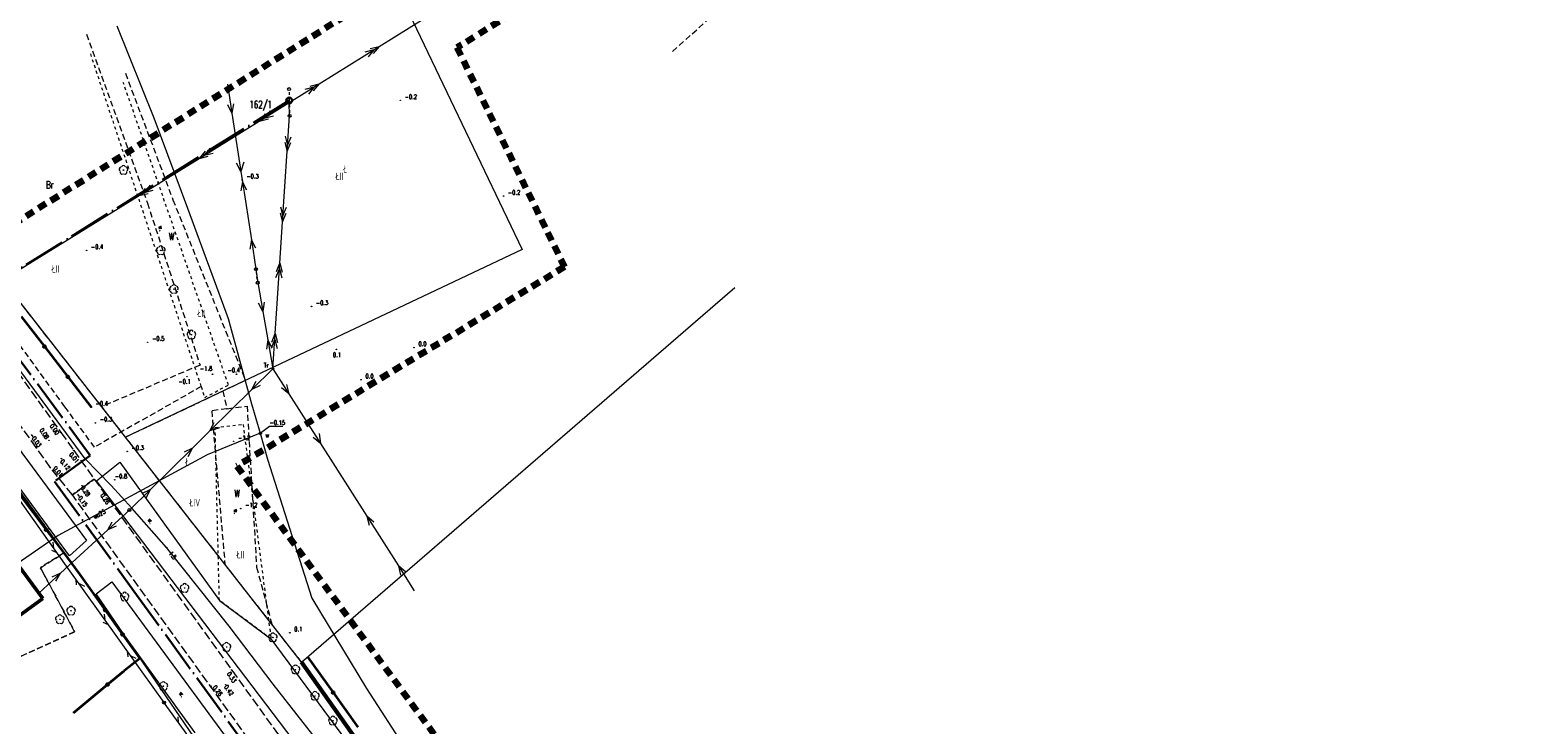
# Model space of a CAD drawing. Header units: metres. Extents: x 7389918 to 7395901, y 5992959 to 5996029.
# Tile 52 of 66: x 7394430 to 7394685, y 5994710 to 5994828. Entities that reach past the tile are written whole.
import ezdxf
from ezdxf.enums import TextEntityAlignment as Align

# ---------------------------------------------------------------- set-up
doc = ezdxf.new("R2010")
doc.units = ezdxf.units.M
doc.header["$MEASUREMENT"] = 0
for name, pattern in [('1', [0]), ('2', [1.5, 1, -0.5]), ('2_OTKJ', [2, 1.5, -0.5]), ('2_OTKR', [0]), ('2_OTWM', [1, 0.5, -0.5]), ('2_OTZI', [1.5, 1, -0.5]), ('3_EGBU_A', [0]), ('4', [2.5, 1.5, -1]), ('4_SUEP_A', [0]), ('4_SUTP_A', [0]), ('4_SUWP', [0]), ('ACAD_ISO04W100', [30, 24, -3, 0, -3])]:
    doc.linetypes.add(name, pattern=pattern)
doc.layers.get('0').update_dxf_attribs({"color": 250, "linetype": 'CONTINUOUS', "lineweight": 100})
for name, color, linetype, lineweight in [('# Orlen Projekt - granice nieustalone do ustalenia', 6, 'CONTINUOUS', 100), ('# projektowana LNSN', 10, 'CONTINUOUS', 30), ('_proj. linia kablowa SN', 10, 'ACAD_ISO04W100', 30), ('Dzialki', 7, '1', 18), ('EGBB_L_0', 7, '3_EGBU_A', 50), ('Numery_dzialek', 7, 'CONTINUOUS', 13), ('OTK_E_T_4', 7, 'CONTINUOUS', 0), ('OTK_L_0', 7, '2_OTKJ', 18), ('OTK_L_5', 7, 'CONTINUOUS', 18), ('OTO_L_0', 7, 'CONTINUOUS', 35), ('OTR_T_0', 7, 'CONTINUOUS', 18), ('OTR_T_1', 7, 'CONTINUOUS', 18), ('OTW_E_T_2', 7, 'CONTINUOUS', 0), ('OTW_L_3', 7, 'CONTINUOUS', 18), ('OTZ_L_4', 7, '2_OTZI', 18), ('SUE_E_T_2', 1, 'CONTINUOUS', 0), ('SUE_T_5', 1, 'CONTINUOUS', 18), ('SUEP_L_0', 1, '4_SUEP_A', 18), ('SUP_T_2', 7, 'CONTINUOUS', 18), ('SUW_E_T_2', 5, 'CONTINUOUS', 0), ('SUW_T_5', 5, 'CONTINUOUS', 18), ('SUWP_E_T_0', 5, 'CONTINUOUS', 0), ('SUWP_L_0', 5, '4_SUWP', 18), ('SUWR_T_0', 5, 'CONTINUOUS', 18)]:
    doc.layers.add(name, color=color, linetype=linetype, lineweight=lineweight)
for name, color, linetype, lineweight, true_color in [('Kontury', 7, '2', 18, 0x008000), ('Numery_konturow', 7, 'CONTINUOUS', 13, 0x008000), ('Numery_uzytkow', 7, 'CONTINUOUS', 13, 0x008000), ('OTZ_T_0', 7, 'CONTINUOUS', 18, 0x008000), ('SUTP_L_0', 7, '4_SUTP_A', 18, 0xff9100), ('SUTR_T_0', 7, 'CONTINUOUS', 18, 0xff9100), ('Uzytki', 7, '2', 18, 0x008000), ('ZAKRES_L_0', 7, '4', 100, 0x008080)]:
    doc.layers.add(name, color=color, linetype=linetype, lineweight=lineweight, true_color=true_color)
doc.styles.get("Standard").update_dxf_attribs({"font": 'Simplex.SHX', "width": 0.75})

# ---------------------------------------------------------------- blocks, each defined once
blk = doc.blocks.new('2_OTRS')
at = {"linetype": 'Continuous'}
blk.add_circle((0, 0), 0.045, dxfattribs=at)
blk = doc.blocks.new('2_OTRN')
at = {"linetype": 'Continuous'}
blk.add_circle((0, 0), 0.045, dxfattribs=at)
blk = doc.blocks.new('2_OTZL')
at = {"linetype": 'Continuous'}
blk.add_circle((0, 0), 0.045, dxfattribs=at)
for centre, start, end in [((-0.36, 0.12), 102.1445, 221.86), ((0, 0.38), 30.1401, 149.8599), ((0.36, 0.12), 318.14, 77.8555), ((-0.22, -0.3), 174.1482, 293.8542), ((0.22, -0.3), 246.1458, 5.8518)]:
    blk.add_arc(centre, 0.375, start, end, dxfattribs=at)
blk = doc.blocks.new('4_SUET')
at = {"linetype": 'Continuous'}
for radius in [0.125, 0.113, 0.1, 0.0875, 0.075, 0.0625, 0.05, 0.0375, 0.025, 0.0125, 0.0025]:
    blk.add_circle((0, 0), radius, dxfattribs=at)
blk = doc.blocks.new('4_SUPP')
at = {"linetype": 'Continuous'}
blk.add_circle((0, 0), 0.25, dxfattribs=at)
blk = doc.blocks.new('4_SUPS')
at = {"linetype": 'Continuous'}
blk.add_circle((0, 0), 0.0625, dxfattribs=at)
blk = doc.blocks.new('4_SUWW')
at = {"linetype": 'Continuous'}
for radius in [0.2, 0.175, 0.15, 0.125, 0.1, 0.075, 0.05, 0.025, 0.00715]:
    blk.add_circle((0, 0), radius, dxfattribs=at)

msp = doc.modelspace()

# ---------------------------------------------------------------- linework, layer by layer
at = {"layer": '# Orlen Projekt - granice nieustalone do ustalenia', "linetype": '1', "lineweight": 60}
msp.add_line((7394476.13, 5994720.72), (7394524.93, 5994651.92), dxfattribs=at)
at = {"layer": '# projektowana LNSN', "linetype": 'ACAD_ISO04W100', "ltscale": 0.3}
msp.add_lwpolyline([(7394474.03, 5994816.11), (7394420.41, 5994782.63), (7394440.2, 5994755.83), (7394434.14, 5994751.4), (7394447.64, 5994732.78), (7394506.81, 5994651.21)], dxfattribs=at)
at = {"layer": '_proj. linia kablowa SN', "linetype": 'Continuous'}
msp.add_circle((7394474.02, 5994816.11, 19.24), 0.5, dxfattribs=at)
at = {"layer": 'Dzialki'}
for p, q in [((7394473.31, 5994874.87), (7394513.6, 5994790.79)), ((7394446.2, 5994758.95), (7394398.21, 5994820.25)), ((7394513.6, 5994790.79), (7394446.2, 5994758.95)), ((7394476.13, 5994720.72), (7394549.74, 5994784.35)), ((7394476.13, 5994720.72), (7394446.2, 5994758.95)), ((7394426.54, 5994752.04), (7394457.97, 5994708.74)), ((7394524.93, 5994651.92), (7394476.13, 5994720.72))]:
    msp.add_line(p, q, dxfattribs=at)
at = {"layer": 'EGBB_L_0', "linetype": '3_EGBU_A'}
for p, q in [((7394425.11, 5994741.06), (7394432.14, 5994731.55)), ((7394432.14, 5994731.55), (7394424.59, 5994726.03))]:
    msp.add_line(p, q, dxfattribs=at)
at = {"layer": 'Kontury'}
for p, q in [((7394539.16, 5994824.44), (7394684.84, 5994955.37)), ((7394439.56, 5994827.35), (7394449.93, 5994798.69)), ((7394442.15, 5994764.13), (7394398.21, 5994820.25)), ((7394446.19, 5994820.72), (7394454.26, 5994799.24)), ((7394449.93, 5994798.69), (7394458.86, 5994771.16)), ((7394454.26, 5994799.24), (7394466.58, 5994768.58)), ((7394458.86, 5994771.16), (7394442.15, 5994764.13)), ((7394466.58, 5994768.58), (7394462.75, 5994766.77)), ((7394446.2, 5994758.95), (7394462.75, 5994766.77)), ((7394462.75, 5994766.77), (7394463.42, 5994763.76)), ((7394446.2, 5994758.95), (7394442.15, 5994764.13)), ((7394463.42, 5994763.76), (7394460.84, 5994763.4)), ((7394460.84, 5994763.4), (7394463.09, 5994737.37)), ((7394463.42, 5994763.76), (7394466.85, 5994764.22)), ((7394466.85, 5994764.22), (7394468.47, 5994736.85)), ((7394463.09, 5994737.37), (7394446.2, 5994758.95)), ((7394428.3, 5994749.62), (7394435.79, 5994739.3)), ((7394431.75, 5994736.77), (7394435.79, 5994739.3)), ((7394435.79, 5994739.3), (7394457.97, 5994708.74)), ((7394471.07, 5994727.18), (7394463.09, 5994737.37)), ((7394437.56, 5994725.89), (7394431.75, 5994736.77)), ((7394468.47, 5994736.85), (7394471.07, 5994727.18)), ((7394476.13, 5994720.72), (7394471.07, 5994727.18)), ((7394413.46, 5994714.94), (7394437.56, 5994725.89)), ((7394491.32, 5994699.3), (7394476.13, 5994720.72))]:
    msp.add_line(p, q, dxfattribs=at)
at = {"layer": 'OTK_L_0', "linetype": '2_OTKJ'}
for p, q in [((7394417.38, 5994784.61), (7394435.21, 5994759.73)), ((7394431.04, 5994757.18), (7394413.27, 5994781.63)), ((7394435.21, 5994759.73), (7394437.42, 5994756.69)), ((7394433.45, 5994753.75), (7394431.04, 5994757.18)), ((7394437.42, 5994756.69), (7394440.89, 5994751.81)), ((7394437.18, 5994749.13), (7394433.45, 5994753.75)), ((7394440.89, 5994751.81), (7394437.18, 5994749.13)), ((7394437.18, 5994749.13), (7394440.89, 5994751.81)), ((7394440.89, 5994751.81), (7394490.7, 5994682.69)), ((7394487.06, 5994680.06), (7394437.18, 5994749.13))]:
    msp.add_line(p, q, dxfattribs=at)
at = {"layer": 'OTK_L_5', "linetype": '2_OTKR'}
for p, q in [((7394421.01, 5994766.48), (7394439.6, 5994741.38)), ((7394441.29, 5994751.54), (7394445.23, 5994754.67)), ((7394445.23, 5994754.67), (7394462.15, 5994731.22)), ((7394436.69, 5994738.78), (7394427.79, 5994750.91)), ((7394517.88, 5994650.69), (7394441.29, 5994751.54)), ((7394439.6, 5994741.38), (7394436.69, 5994738.78)), ((7394441.19, 5994732.36), (7394443.89, 5994734.35)), ((7394443.89, 5994734.35), (7394473.89, 5994693.62)), ((7394468.29, 5994692.82), (7394441.19, 5994732.36)), ((7394462.15, 5994731.22), (7394470.92, 5994724.68)), ((7394470.92, 5994724.68), (7394488.51, 5994700.94))]:
    msp.add_line(p, q, dxfattribs=at)
at = {"layer": 'OTO_L_0'}
for p, q in [((7394428.45, 5994779.45), (7394432.43, 5994774.31)), ((7394432.43, 5994774.31), (7394436.4, 5994769.17)), ((7394436.4, 5994769.17), (7394440.37, 5994764.03)), ((7394428.17, 5994749.2), (7394432.72, 5994743.23)), ((7394432.72, 5994743.23), (7394435.54, 5994739.53)), ((7394435.54, 5994739.53), (7394438.37, 5994735.68)), ((7394438.37, 5994735.68), (7394442.74, 5994729.59)), ((7394442.74, 5994729.59), (7394445.7, 5994725.46)), ((7394445.7, 5994725.46), (7394448.66, 5994721.33)), ((7394477.12, 5994721.66), (7394481.49, 5994715.56)), ((7394443.14, 5994716.92), (7394445.96, 5994719.25)), ((7394448.66, 5994721.33), (7394445.96, 5994719.25)), ((7394437.36, 5994712.15), (7394443.14, 5994716.92)), ((7394481.49, 5994715.56), (7394485.68, 5994709.69))]:
    msp.add_line(p, q, dxfattribs=at)
for centre in [(7394432.43, 5994774.31), (7394436.4, 5994769.17), (7394432.72, 5994743.23), (7394442.74, 5994729.59), (7394445.7, 5994725.46), (7394443.14, 5994716.92), (7394481.49, 5994715.56)]:
    msp.add_circle(centre, 0.17, dxfattribs=at)
at = {"layer": 'OTW_L_3', "linetype": '2_OTWM'}
for p, q in [((7394440.23, 5994824.03), (7394459.04, 5994767.52)), ((7394463.69, 5994767.81), (7394445.83, 5994819.14)), ((7394459.04, 5994767.52), (7394459.66, 5994765.66)), ((7394459.66, 5994765.66), (7394463.69, 5994767.81)), ((7394461.43, 5994760.58), (7394466.17, 5994761.11)), ((7394462.15, 5994731.22), (7394461.43, 5994760.58)), ((7394466.17, 5994761.11), (7394470.92, 5994724.68)), ((7394470.92, 5994724.68), (7394462.15, 5994731.22))]:
    msp.add_line(p, q, dxfattribs=at)
at = {"layer": 'OTZ_L_4', "linetype": '2_OTZI'}
for p, q in [((7394435.91, 5994764.08), (7394408.24, 5994801.98)), ((7394459.04, 5994767.52), (7394440.94, 5994757.24)), ((7394440.94, 5994757.24), (7394435.91, 5994764.08))]:
    msp.add_line(p, q, dxfattribs=at)
at = {"layer": 'SUEP_L_0', "linetype": '4_SUEP_A'}
for p, q in [((7394489.31, 5994825.28), (7394499.49, 5994831.62)), ((7394479.12, 5994818.93), (7394489.31, 5994825.28)), ((7394486.92, 5994824.38), (7394488.46, 5994824.75)), ((7394488.46, 5994824.75), (7394487.45, 5994823.53)), ((7394487.77, 5994824.91), (7394489.31, 5994825.28)), ((7394489.31, 5994825.28), (7394488.3, 5994824.06)), ((7394463.52, 5994818.89), (7394464.28, 5994813.95)), ((7394474.03, 5994815.76), (7394479.12, 5994818.93)), ((7394477.59, 5994818.56), (7394479.12, 5994818.93)), ((7394479.12, 5994818.93), (7394478.11, 5994817.72)), ((7394476.74, 5994818.04), (7394478.27, 5994818.4)), ((7394478.27, 5994818.4), (7394477.27, 5994817.19)), ((7394464.28, 5994813.95), (7394463.56, 5994815.35)), ((7394464.55, 5994815.51), (7394464.28, 5994813.95)), ((7394464.28, 5994813.95), (7394465.8, 5994804.06)), ((7394468.93, 5994812.6), (7394474.03, 5994815.76)), ((7394469.94, 5994813.82), (7394468.93, 5994812.6)), ((7394470.79, 5994814.34), (7394469.78, 5994813.13)), ((7394469.78, 5994813.13), (7394471.32, 5994813.49)), ((7394473.68, 5994807.49), (7394474.07, 5994813.48)), ((7394474.07, 5994813.48), (7394474.03, 5994815.76)), ((7394458.73, 5994806.28), (7394468.93, 5994812.6)), ((7394468.93, 5994812.6), (7394470.47, 5994812.97)), ((7394473.28, 5994809.02), (7394473.68, 5994807.49)), ((7394473.34, 5994810.02), (7394473.74, 5994808.49)), ((7394473.68, 5994807.49), (7394474.27, 5994808.96)), ((7394473.74, 5994808.49), (7394474.34, 5994809.95)), ((7394448.53, 5994799.96), (7394458.73, 5994806.28)), ((7394459.74, 5994807.5), (7394458.73, 5994806.28)), ((7394458.73, 5994806.28), (7394460.27, 5994806.65)), ((7394460.59, 5994808.02), (7394459.58, 5994806.81)), ((7394459.58, 5994806.81), (7394461.12, 5994807.17)), ((7394472.89, 5994795.52), (7394473.68, 5994807.49)), ((7394465.8, 5994804.06), (7394465.08, 5994805.47)), ((7394466.32, 5994805.66), (7394465.8, 5994804.06)), ((7394465.8, 5994804.06), (7394466.08, 5994802.31)), ((7394449.54, 5994801.18), (7394448.53, 5994799.96)), ((7394450.39, 5994801.7), (7394449.38, 5994800.49)), ((7394449.38, 5994800.49), (7394450.92, 5994800.85)), ((7394466.08, 5994802.31), (7394465.81, 5994800.75)), ((7394466.08, 5994802.31), (7394467.6, 5994792.42)), ((7394466.8, 5994800.9), (7394466.08, 5994802.31)), ((7394428.03, 5994787.27), (7394448.53, 5994799.96)), ((7394448.53, 5994799.96), (7394450.07, 5994800.33)), ((7394472.49, 5994797.05), (7394472.89, 5994795.52)), ((7394472.56, 5994798.05), (7394472.96, 5994796.52)), ((7394472.89, 5994795.52), (7394473.49, 5994796.98)), ((7394472.96, 5994796.52), (7394473.55, 5994797.98)), ((7394472.43, 5994788.5), (7394472.89, 5994795.52)), ((7394467.6, 5994792.42), (7394467.33, 5994790.86)), ((7394467.6, 5994792.42), (7394468.36, 5994787.48)), ((7394468.32, 5994791.02), (7394467.6, 5994792.42)), ((7394471.64, 5994776.53), (7394472.43, 5994788.5)), ((7394471.83, 5994787.04), (7394472.43, 5994788.5)), ((7394472.43, 5994788.5), (7394472.83, 5994786.97)), ((7394468.36, 5994787.48), (7394468.51, 5994786.33)), ((7394468.51, 5994786.33), (7394468.67, 5994785.22)), ((7394471.77, 5994786.04), (7394472.36, 5994787.5)), ((7394472.36, 5994787.5), (7394472.76, 5994785.97)), ((7394468.67, 5994785.22), (7394469.54, 5994780.29)), ((7394469.54, 5994780.29), (7394468.78, 5994781.68)), ((7394469.77, 5994781.86), (7394469.54, 5994780.29)), ((7394469.54, 5994780.29), (7394470.38, 5994775.46)), ((7394470.38, 5994775.46), (7394470.15, 5994773.9)), ((7394470.38, 5994775.46), (7394471.25, 5994770.54)), ((7394471.14, 5994774.07), (7394470.38, 5994775.46)), ((7394470.98, 5994774.07), (7394471.58, 5994775.53)), ((7394471.05, 5994775.06), (7394471.64, 5994776.53)), ((7394471.25, 5994770.54), (7394471.64, 5994776.53)), ((7394471.58, 5994775.53), (7394471.98, 5994774)), ((7394471.64, 5994776.53), (7394472.04, 5994775)), ((7394471.25, 5994770.54), (7394467.68, 5994767.03)), ((7394471.25, 5994770.54), (7394473.94, 5994766.32)), ((7394467.68, 5994767.03), (7394468.4, 5994768.44)), ((7394469.1, 5994767.73), (7394467.68, 5994767.03)), ((7394473.55, 5994767.86), (7394473.94, 5994766.32)), ((7394467.68, 5994767.03), (7394460.55, 5994760.02)), ((7394473.94, 5994766.32), (7394472.71, 5994767.32)), ((7394473.94, 5994766.32), (7394479.31, 5994757.89)), ((7394460.55, 5994760.02), (7394457.56, 5994757.08)), ((7394460.55, 5994760.02), (7394461.27, 5994761.43)), ((7394462.15, 5994760.54), (7394460.55, 5994760.02)), ((7394479.31, 5994757.89), (7394478.08, 5994758.88)), ((7394479.13, 5994759.56), (7394479.31, 5994757.89)), ((7394479.31, 5994757.89), (7394487.19, 5994745.5)), ((7394457.56, 5994757.08), (7394450.43, 5994750.07)), ((7394457.56, 5994757.08), (7394456.14, 5994756.39)), ((7394456.85, 5994755.68), (7394457.56, 5994757.08)), ((7394450.43, 5994750.07), (7394446.87, 5994746.57)), ((7394450.43, 5994750.07), (7394449.01, 5994749.38)), ((7394449.71, 5994748.66), (7394450.43, 5994750.07)), ((7394446.87, 5994746.57), (7394443.18, 5994743.19)), ((7394443.18, 5994743.19), (7394443.95, 5994744.57)), ((7394487.19, 5994745.5), (7394492.56, 5994737.07)), ((7394488.42, 5994744.51), (7394487.19, 5994745.5)), ((7394487.19, 5994745.5), (7394487.58, 5994743.97)), ((7394443.18, 5994743.19), (7394435.15, 5994735.84)), ((7394444.62, 5994743.83), (7394443.18, 5994743.19)), ((7394492.56, 5994737.07), (7394495.25, 5994732.85)), ((7394493.79, 5994736.07), (7394492.56, 5994737.07)), ((7394492.56, 5994737.07), (7394492.95, 5994735.53)), ((7394435.15, 5994735.84), (7394431.47, 5994732.46)), ((7394435.15, 5994735.84), (7394433.71, 5994735.19)), ((7394434.38, 5994734.46), (7394435.15, 5994735.84))]:
    msp.add_line(p, q, dxfattribs=at)
at = {"layer": 'SUP_T_2', "linetype": 'Continuous', "lineweight": 0}
for p, q in [((7394474, 5994817.54), (7394474.01, 5994817.04)), ((7394474.02, 5994816.53), (7394474.03, 5994816.01)), ((7394474.03, 5994815.49), (7394474.04, 5994814.98)), ((7394474.05, 5994814.48), (7394474.06, 5994813.98)), ((7394468.49, 5994786.49), (7394468.43, 5994786.98)), ((7394468.6, 5994785.67), (7394468.54, 5994786.16))]:
    msp.add_line(p, q, dxfattribs=at)
at = {"layer": 'SUTP_L_0', "linetype": '4_SUTP_A'}
for p, q in [((7394439.37, 5994755.27), (7394423.91, 5994776.15)), ((7394443.76, 5994750.73), (7394439.37, 5994755.27)), ((7394447.28, 5994746.91), (7394443.76, 5994750.73)), ((7394432.06, 5994742.84), (7394428.34, 5994748.05)), ((7394453.16, 5994740.21), (7394447.28, 5994746.91)), ((7394436.19, 5994737.06), (7394432.06, 5994742.84)), ((7394434.59, 5994739.3), (7394433.69, 5994739.7)), ((7394434.01, 5994740.11), (7394433.92, 5994741.09)), ((7394463.81, 5994726.87), (7394453.16, 5994740.21)), ((7394444.9, 5994724.85), (7394436.19, 5994737.06)), ((7394437.87, 5994733.84), (7394437.79, 5994734.82)), ((7394439.27, 5994733.61), (7394438.37, 5994734.01)), ((7394443.31, 5994727.09), (7394442.41, 5994727.49)), ((7394442.72, 5994727.91), (7394442.64, 5994728.89)), ((7394471.31, 5994716.98), (7394463.81, 5994726.87)), ((7394449.03, 5994719.08), (7394444.9, 5994724.85)), ((7394446.5, 5994722.62), (7394446.59, 5994721.63)), ((7394447.08, 5994721.8), (7394447.98, 5994721.4)), ((7394452.75, 5994713.87), (7394449.03, 5994719.08)), ((7394481.23, 5994704.34), (7394471.31, 5994716.98)), ((7394453.25, 5994713.18), (7394452.75, 5994713.87)), ((7394457.42, 5994707.44), (7394453.25, 5994713.18)), ((7394455.22, 5994710.47), (7394455.12, 5994711.45))]:
    msp.add_line(p, q, dxfattribs=at)
at = {"layer": 'SUWP_L_0', "linetype": '4_SUWP'}
for p, q in [((7394444.7, 5994828.79), (7394451.01, 5994813.14)), ((7394451.01, 5994813.14), (7394456.72, 5994797.82)), ((7394456.72, 5994797.82), (7394463.62, 5994779.11)), ((7394463.62, 5994779.11), (7394467.59, 5994764.58)), ((7394467.59, 5994764.58), (7394469.1, 5994759.6)), ((7394469.1, 5994759.6), (7394460.08, 5994755.92)), ((7394469.1, 5994759.6), (7394470.31, 5994755.19)), ((7394460.08, 5994755.92), (7394434.78, 5994742.22)), ((7394470.31, 5994755.19), (7394477.85, 5994731.59)), ((7394434.78, 5994742.22), (7394427.78, 5994737.44)), ((7394477.85, 5994731.59), (7394487.13, 5994716.26)), ((7394487.13, 5994716.26), (7394493.9, 5994705.86))]:
    msp.add_line(p, q, dxfattribs=at)
at = {"layer": 'SUWR_T_0', "linetype": 'Continuous', "lineweight": 0}
for p, q in [((7394469.1, 5994759.6), (7394470.68, 5994760.78)), ((7394470.68, 5994760.78), (7394472.91, 5994760.78))]:
    msp.add_line(p, q, dxfattribs=at)
at = {"layer": 'Uzytki'}
for p, q in [((7394539.16, 5994824.44), (7394684.84, 5994955.37)), ((7394439.56, 5994827.35), (7394449.93, 5994798.69)), ((7394442.15, 5994764.13), (7394398.21, 5994820.25)), ((7394446.19, 5994820.72), (7394454.26, 5994799.24)), ((7394449.93, 5994798.69), (7394458.86, 5994771.16)), ((7394454.26, 5994799.24), (7394466.58, 5994768.58)), ((7394458.86, 5994771.16), (7394442.15, 5994764.13)), ((7394466.58, 5994768.58), (7394462.75, 5994766.77)), ((7394446.2, 5994758.95), (7394462.75, 5994766.77)), ((7394462.75, 5994766.77), (7394463.42, 5994763.76)), ((7394446.2, 5994758.95), (7394442.15, 5994764.13)), ((7394463.42, 5994763.76), (7394460.84, 5994763.4)), ((7394460.84, 5994763.4), (7394463.09, 5994737.37)), ((7394463.42, 5994763.76), (7394466.85, 5994764.22)), ((7394466.85, 5994764.22), (7394468.47, 5994736.85)), ((7394463.09, 5994737.37), (7394446.2, 5994758.95)), ((7394428.3, 5994749.62), (7394435.79, 5994739.3)), ((7394435.79, 5994739.3), (7394431.75, 5994736.77)), ((7394435.79, 5994739.3), (7394457.97, 5994708.74)), ((7394471.07, 5994727.18), (7394463.09, 5994737.37)), ((7394431.75, 5994736.77), (7394437.56, 5994725.89)), ((7394468.47, 5994736.85), (7394471.07, 5994727.18)), ((7394476.13, 5994720.72), (7394471.07, 5994727.18)), ((7394437.56, 5994725.89), (7394413.46, 5994714.94)), ((7394491.32, 5994699.3), (7394476.13, 5994720.72))]:
    msp.add_line(p, q, dxfattribs=at)
at = {"layer": 'ZAKRES_L_0', "linetype": '4'}
for p, q in [((7394639.52, 5994909.47), (7394502.51, 5994825.09)), ((7394357.3, 5994751.3), (7394494.45, 5994837.37)), ((7394502.51, 5994825.09), (7394520.79, 5994787.84)), ((7394520.79, 5994787.84), (7394465.11, 5994754.02)), ((7394465.11, 5994754.02), (7394526.78, 5994670.28))]:
    msp.add_line(p, q, dxfattribs=at)

# ---------------------------------------------------------------- block references
at = {"layer": 'OTR_T_0'}
for p in [(7394433.21, 5994758.4), (7394435.21, 5994759.73), (7394431.04, 5994757.18), (7394435.32, 5994755.3), (7394437.42, 5994756.69), (7394433.45, 5994753.75), (7394438.79, 5994750.71), (7394437.18, 5994749.13), (7394442.55, 5994749.48), (7394464.22, 5994719.42), (7394460.72, 5994716.66), (7394463.21, 5994716.91)]:
    msp.add_blockref('2_OTRS', p, dxfattribs=at)
at = {"layer": 'OTR_T_1'}
for p in [(7394492.89, 5994816.12), (7394466, 5994802.62), (7394510.43, 5994799.87), (7394439.59, 5994790.64), (7394477.8, 5994781.14), (7394449.97, 5994775.05), (7394482.04, 5994773.84), (7394495.22, 5994774.15), (7394456.65, 5994769.21), (7394460.98, 5994769.62), (7394465.06, 5994769.62), (7394486.23, 5994768.68), (7394440.37, 5994764.03), (7394441.09, 5994761.36), (7394464.58, 5994758.22), (7394446.49, 5994756.52), (7394444.36, 5994751.71), (7394465.78, 5994746.81), (7394474.12, 5994725.73)]:
    msp.add_blockref('2_OTRN', p, dxfattribs=at)
at = {"layer": 'OTZ_T_0'}
for p in [(7394445.86, 5994804.29), (7394452.2, 5994790.65), (7394454.43, 5994784.07), (7394457.4, 5994776.33), (7394446.06, 5994731.84), (7394456.24, 5994733.32), (7394436.95, 5994729.46), (7394435.05, 5994728), (7394471.23, 5994724.93), (7394463.37, 5994723.3), (7394475.08, 5994719.47), (7394452.64, 5994716.66), (7394478.39, 5994714.99), (7394481.44, 5994710.79)]:
    msp.add_blockref('2_OTZL', p, dxfattribs=at)
at = {"layer": 'SUE_T_5'}
msp.add_blockref('4_SUET', (7394471.25, 5994770.54), dxfattribs=at)
at = {"layer": 'SUP_T_2'}
for p in [(7394473.99, 5994818.04), (7394474.07, 5994813.48), (7394468.36, 5994787.48), (7394468.67, 5994785.17), (7394446.87, 5994746.57), (7394452.75, 5994713.87)]:
    msp.add_blockref('4_SUPP', p, dxfattribs=at)
at = {"layer": 'SUTR_T_0'}
msp.add_blockref('4_SUPS', (7394453.16, 5994740.21), dxfattribs=at)
at = {"layer": 'SUW_T_5'}
msp.add_blockref('4_SUWW', (7394469.1, 5994759.6), dxfattribs=at)
at = {"layer": 'SUWR_T_0'}
msp.add_blockref('4_SUPS', (7394469.1, 5994759.6), dxfattribs=at)

# ---------------------------------------------------------------- texts
at = {"layer": 'Numery_dzialek', "width": 0.7}
msp.add_text('162/1', height=1.25, dxfattribs=at).set_placement((7394469.17, 5994815.32), align=Align.MIDDLE)
at = {"layer": 'Numery_konturow', "width": 0.7}
msp.add_text('ŁII', height=1.25, dxfattribs=at).set_placement((7394483.19, 5994803.85), align=Align.TOP_RIGHT)
for s, p in [('ŁII', (7394434.31, 5994787.51)), ('ŁII', (7394459.07, 5994779.95)), ('ŁIV', (7394457.99, 5994747.82)), ('ŁII', (7394465.74, 5994739))]:
    msp.add_text(s, height=1.25, dxfattribs=at).set_placement(p, align=Align.MIDDLE)
at = {"layer": 'Numery_uzytkow', "width": 0.7}
msp.add_text('Ł', height=1.25, dxfattribs=at).set_placement((7394483.19, 5994803.85))
for s, p in [('Br', (7394433.34, 5994801.8)), ('W', (7394454.01, 5994793.01)), ('Ł', (7394456.71, 5994754.73)), ('W', (7394465.16, 5994749.37))]:
    msp.add_text(s, height=1.25, dxfattribs=at).set_placement(p, align=Align.MIDDLE)
at = {"layer": 'OTK_E_T_4', "lineweight": 9, "width": 0.7}
for rotation, p in [(307.6916, (7394450.45, 5994744.73)), (308.3312, (7394455.77, 5994715.29))]:
    msp.add_text('w.', height=0.75, rotation=rotation, dxfattribs=at).set_placement(p, align=Align.MIDDLE)
at = {"layer": 'OTR_T_0', "lineweight": 9, "width": 0.7}
for s, rotation, p in [('0.08', 304.409, (7394431.56, 5994760.12)), ('0.00', 304.409, (7394433.3, 5994760.84)), ('-0.03', 304.409, (7394429.84, 5994759.32)), ('0.12', 309.7237, (7394435.05, 5994754.76)), ('0.01', 309.7237, (7394436.57, 5994755.95)), ('0.01', 309.7237, (7394433.83, 5994753.58)), ('0.28', 304.8934, (7394438.55, 5994750.36)), ('-0.15', 305.0654, (7394437.69, 5994749.17)), ('0.26', 304.2139, (7394441.9, 5994749.05)), ('0.33', 302.5598, (7394463.42, 5994718.77)), ('0.26', 307.9171, (7394460.98, 5994716.42)), ('0.42', 305.2354, (7394462.92, 5994716.52))]:
    msp.add_text(s, height=0.75, rotation=rotation, dxfattribs=at).set_placement(p)
at = {"layer": 'OTR_T_1', "lineweight": 9, "width": 0.7}
for s, p in [('-0.2', (7394493.64, 5994816.37)), ('-0.3', (7394466.75, 5994802.87)), ('-0.2', (7394511.18, 5994800.12)), ('-0.4', (7394440.34, 5994790.89)), ('-0.3', (7394478.55, 5994781.39)), ('-0.5', (7394450.72, 5994775.3)), ('0.0', (7394495.97, 5994774.4)), ('0.1', (7394481.44, 5994772.55)), ('-1.8', (7394458.85, 5994770.21)), ('-0.4', (7394463.55, 5994769.96)), ('-0.1', (7394455.19, 5994768.02)), ('0.0', (7394486.98, 5994768.93)), ('-0.4', (7394441.12, 5994764.28)), ('-0.3', (7394441.84, 5994761.61)), ('-0.3', (7394447.24, 5994756.77)), ('-1.2', (7394465.33, 5994758.47)), ('-0.8', (7394444.39, 5994751.92)), ('-1.2', (7394466.53, 5994747.06)), ('0.1', (7394474.87, 5994725.98))]:
    msp.add_text(s, height=0.75, dxfattribs=at).set_placement(p)
at = {"layer": 'OTW_E_T_2', "lineweight": 9, "width": 0.7}
for rotation, p in [(289.1771, (7394452.25, 5994794.41)), (277.4194, (7394464.99, 5994746.31))]:
    msp.add_text('w.', height=0.75, rotation=rotation, dxfattribs=at).set_placement(p, align=Align.MIDDLE)
at = {"layer": 'SUE_E_T_2', "lineweight": 9, "width": 0.7}
msp.add_text('Tr', height=0.75, dxfattribs=at).set_placement((7394470.5, 5994770.79), align=Align.RIGHT)
at = {"layer": 'SUTR_T_0', "lineweight": 9, "width": 0.7}
msp.add_text('-1.5', height=0.75, rotation=308.6021, dxfattribs=at).set_placement((7394453.36, 5994739.96), align=Align.MIDDLE_LEFT)
at = {"layer": 'SUW_E_T_2', "lineweight": 9, "width": 0.7}
msp.add_text('w', height=0.75, dxfattribs=at).set_placement((7394470.56, 5994758.89), align=Align.RIGHT)
at = {"layer": 'SUWP_E_T_0', "lineweight": 9, "width": 0.7}
msp.add_text('wo25', height=0.75, rotation=28.4356, dxfattribs=at).set_placement((7394441.74, 5994745.87), align=Align.MIDDLE)
at = {"layer": 'SUWR_T_0', "lineweight": 9, "width": 0.7}
msp.add_text('-0.15', height=0.75, dxfattribs=at).set_placement((7394470.68, 5994761.41), align=Align.MIDDLE_LEFT)

doc.saveas('drawing.dxf')
